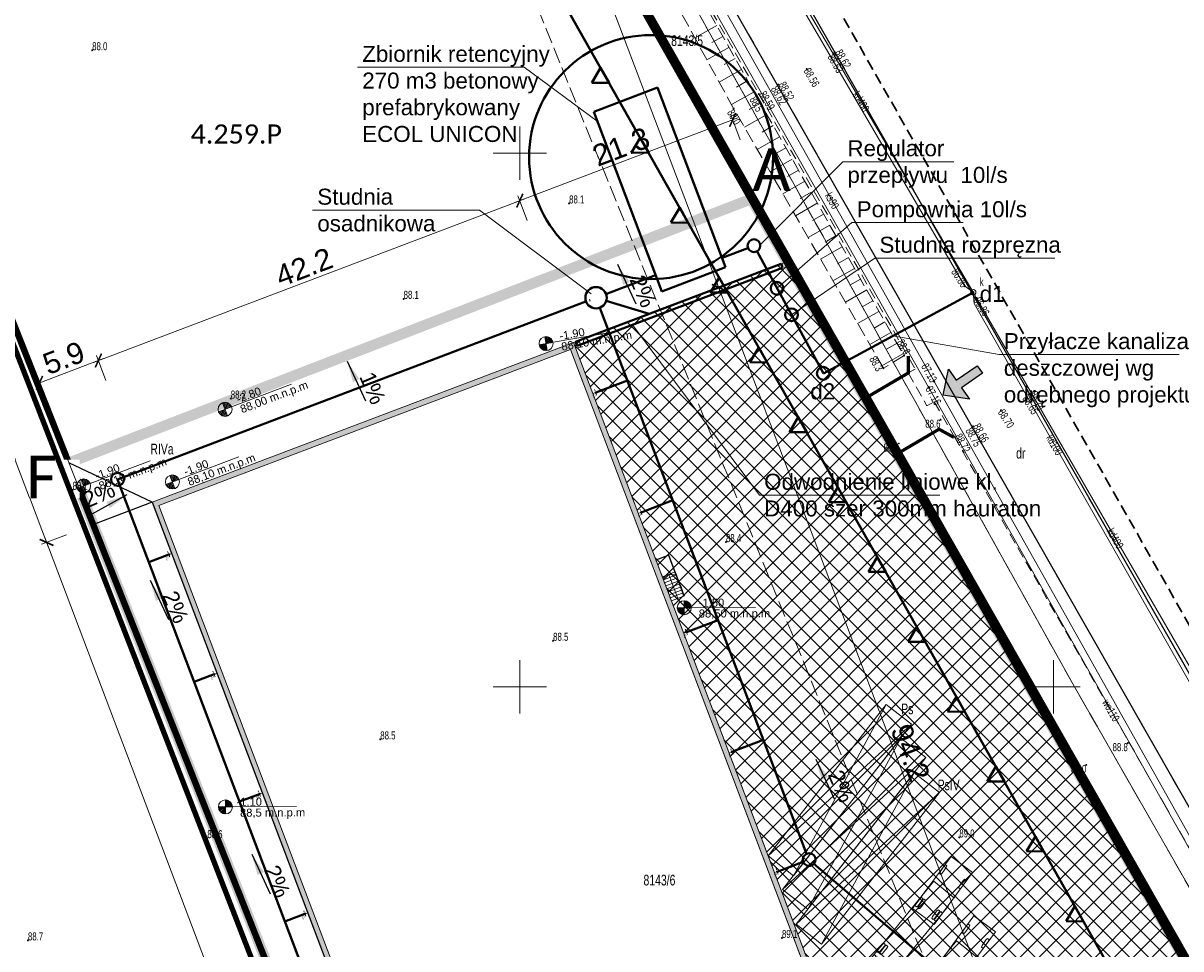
# Model space of a CAD drawing. Header units: millimetres. Extents: x 7429307 to 7429818, y 5776631 to 5777293.
# Tile 9 of 15: x 7429403 to 7429512, y 5776925 to 5777012. Entities that reach past the tile are written whole.
import ezdxf
from ezdxf.enums import TextEntityAlignment as Align

# ---------------------------------------------------------------- set-up
doc = ezdxf.new("R2010")
doc.units = ezdxf.units.MM
for name, pattern in [('1', [0]), ('2', [1.5, 1, -0.5]), ('2_1', [0]), ('2_OTKC', [1.5, 1, -0.5]), ('2_OTKJ', [2, 1.5, -0.5]), ('2_OTKK', [0]), ('2_OTRK', [1.75, 1.25, -0.5]), ('2_OTRKG', [1.75, 1.25, -0.5]), ('3_SUKP', [0]), ('3_SUWP', [0]), ('DASHDOT', [25.4, 12.7, -6.35, 0, -6.35]), ('DASHDOTX2', [2, 1, -0.5, 0, -0.5]), ('DASHED', [19.05, 12.7, -6.35]), ('GAZ', [2.5, 1, -0.4, 0.17, -0.35, 0.18, -0.4]), ('GUK', [2, 1.5, -0.5]), ('GUZ', [1, 0.5, -0.5]), ('KROPK2-2-2', [3.49, 1, -0.47, 0.05, -0.47, 1, -0.5])]:
    doc.linetypes.add(name, pattern=pattern)
for name, color, linetype, lineweight in [('!TL_kanalizacja deszczowa', 96, 'x-ref_IS$0$AJ-Biuro_Kan-deszcz', 30), ('0_granica opracowania', 1, 'DASHDOTX2', 30), ('0_legenda', 7, 'Continuous', 15), ('0_MPZP', 212, 'Continuous', 40), ('0_PROJEKTOWANE BUDYNKI', 7, 'Continuous', 0), ('0_rury spustowe', 93, 'Continuous', 20), ('0_wejścia do budynku', 7, 'Continuous', 18), ('0_wymiarowanie', 7, 'Continuous', 13), ('AZ_koncepcja drogi', 20, 'DASHED', 5), ('AZ_Wymiar', 7, 'Continuous', 9), ('DZIALKI_L_0', 7, '1', 18), ('LINIE_L_0', 5, '2', 30), ('LINIE_L_1', 7, '1', 15), ('NUMERY_DZIALEK_T_0', 7, 'Continuous', 20), ('OPIS', 53, 'Continuous', 0), ('OTK_L_0', 7, '2_OTKJ', 18), ('OTK_L_1', 7, '2_OTKK', 25), ('OTK_L_2', 7, '2_OTKC', 18), ('OTR_L_1', 7, '2_OTRK', 18), ('OTR_T_0', 7, 'Continuous', 18), ('OTR_T_1', 7, 'Continuous', 18), ('SUWP_E_T_0', 5, 'Continuous', 0), ('SUWP_L_0', 5, '3_SUWP', 18), ('SUWR_T_0', 5, 'Continuous', 18), ('UWAGI', 1, 'Continuous', 30)]:
    doc.layers.add(name, color=color, linetype=linetype, lineweight=lineweight)
for name, color, linetype, lineweight, true_color in [('0_LINIA CIENKA', 7, 'Continuous', 0, 0xea7100), ('0_MIEJSCE PARKINGOWE', 7, 'Continuous', 9, 0x7f7f7f), ('0_ROZGRANICZAJACE', 7, '2', 35, 0x2f740a), ('0_TEREN', 7, 'KROPK2-2-2', 40, 0xdb0000), ('KONTURY_L_0', 7, 'GUK', 18, 0x24bc24), ('NUMERY_KONTUROW_T_0', 7, 'Continuous', 20, 0x24bc24), ('NUMERY_UZYTKOW_T_0', 7, 'Continuous', 20, 0x008000), ('SUK_E_T_4', 7, 'Continuous', 0, 0x803300), ('SUK_T_3', 7, 'Continuous', 18, 0x803300), ('SUKP_E_T_0', 7, 'Continuous', 0, 0x803300), ('SUKP_L_0', 7, '3_SUKP', 18, 0x803300), ('SUKR_T_0', 7, 'Continuous', 18, 0x803300), ('UZYTKI_L_0', 7, 'GUZ', 18, 0x008000)]:
    doc.layers.add(name, color=color, linetype=linetype, lineweight=lineweight, true_color=true_color)
doc.styles.add('BVP_arial', font='arial.ttf')
doc.styles.get("Standard").update_dxf_attribs({"font": 'arial.ttf'})
doc.styles.add('x-ref_IS$0$AJ_RomanS', font='romans.shx', dxfattribs={"width": 0.8})
doc.linetypes.add('x-ref_IS$0$AJ-Biuro_Kan-deszcz', pattern='A,6,-0.8,["KD",x-ref_IS$0$AJ_RomanS,S=0.6,R=0,X=-0.6,Y=-0.25],-0.8', length=7.6)
doc.dimstyles.new('instalacje BVP_500', dxfattribs={"dimtxt": 2, "dimasz": 1, "dimexe": 0.5, "dimexo": 1, "dimgap": 0.35, "dimtad": 1, "dimdec": 1, "dimzin": 1, "dimdsep": 46, "dimtxsty": 'BVP_arial', "dimblk": 'ARCHTICK', "dimcen": 0, "dimdle": 0.5, "dimclrd": 256, "dimclre": 256, "dimclrt": 256, "dimaunit": 1, "dimadec": 1, "dimazin": 0, "dimtfac": 1, "dimtofl": 0, "dimtmove": 1, "dimatfit": 3, "dimfxl": 2, "dimfxlon": 1, "dimtolj": 1, "dimlwd": 5, "dimlwe": 13, "dimarcsym": 0})
doc.dimstyles.get("Standard").update_dxf_attribs({"dimtxt": 0.18, "dimasz": 0.18, "dimexe": 0.18, "dimexo": 0.0625, "dimgap": 0.09, "dimtad": 0, "dimtih": 1, "dimtoh": 1, "dimdec": 4, "dimzin": 0, "dimdsep": 46, "dimtxsty": 'Standard', "dimcen": 0.09, "dimadec": 0, "dimazin": 0, "dimtfac": 1, "dimtdec": 4, "dimtofl": 0, "dimtmove": 0, "dimatfit": 3, "dimfxl": 1, "dimtolj": 1, "dimtzin": 0, "dimarcsym": 0})

# ---------------------------------------------------------------- blocks, each defined once
blk = doc.blocks.new('linia zabudowy')
at = {"layer": '0_MPZP', "linetype": 'Continuous'}
blk.add_lwpolyline([(114.05, -295.04), (199.06, -246.69), (50.1, 15.15), (1.45, -3.73)], dxfattribs=at)
for points in [[(77.42, -35.7), (79.04, -35.71), (78.24, -34.31)], [(81.14, -42.24), (82.76, -42.25), (81.96, -40.85)], [(84.86, -48.78), (86.47, -48.79), (85.68, -47.38)], [(88.58, -55.32), (90.19, -55.33), (89.39, -53.92)], [(92.3, -61.85), (93.91, -61.86), (93.11, -60.46)], [(96.01, -68.39), (97.63, -68.4), (96.83, -66.99)], [(96.01, -68.39), (97.63, -68.4), (96.83, -66.99)], [(99.73, -74.93), (101.35, -74.94), (100.55, -73.53)], [(103.45, -81.46), (105.07, -81.47), (104.27, -80.07)], [(107.17, -88), (108.79, -88.01), (107.99, -86.61)], [(110.89, -94.54), (112.51, -94.55), (111.71, -93.14)], [(114.61, -101.07), (116.23, -101.08), (115.43, -99.68)], [(118.33, -107.61), (119.95, -107.62), (119.15, -106.22)], [(118.33, -107.61), (119.95, -107.62), (119.15, -106.22)], [(122.05, -114.15), (123.66, -114.16), (122.86, -112.75)]]:
    blk.add_lwpolyline(points, close=True, dxfattribs=at)
blk = doc.blocks.new('_ArchTick')
at = {"color": 0, "linetype": 'ByBlock', "const_width": 0.15}
blk.add_lwpolyline([(-0.5, -0.5), (0.5, 0.5)], dxfattribs=at)
blk = doc.blocks.new('*D14')
at = {"layer": '0_wymiarowanie', "lineweight": 13}
for p, q in [((7429378.06, 5777041.9), (7429375.72, 5777041.01)), ((7429407.5, 5776964.24), (7429405.16, 5776963.36))]:
    blk.add_line(p, q, dxfattribs=at)
at = {"layer": '0_wymiarowanie', "lineweight": 5}
blk.add_line((7429405.81, 5776963.07), (7429376.01, 5777041.66), dxfattribs=at)
at = {"layer": 'Defpoints', "color": 0}
for p in [(7429379.44, 5777042.42), (7429376.19, 5777041.19), (7429415.53, 5776967.29)]:
    blk.add_point(p, dxfattribs=at)
at = {"layer": '0_wymiarowanie', "lineweight": 5}
for p, rotation in [((7429376.19, 5777041.19), 110.7639491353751), ((7429405.63, 5776963.53), 290.7639491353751)]:
    blk.add_blockref('_ArchTick', p, dxfattribs=dict(at, rotation=rotation))
at = {"layer": '0_wymiarowanie', "insert": (7429392.19, 5777002.85), "char_height": 2, "attachment_point": 5, "rotation": 290.7639, "style": 'BVP_arial'}
blk.add_mtext('\\A1;83.0', dxfattribs=at)
blk = doc.blocks.new('*D17')
at = {"layer": '0_wymiarowanie', "lineweight": 5}
blk.add_line((7429410.96, 5776980.75), (7429404.5, 5776978.3), dxfattribs=at)
at = {"layer": '0_wymiarowanie', "lineweight": 13}
for p, q in [((7429411.2, 5776978.7), (7429410.31, 5776981.04)), ((7429405.68, 5776976.61), (7429404.79, 5776978.95))]:
    blk.add_line(p, q, dxfattribs=at)
at = {"layer": 'Defpoints', "color": 0}
for p in [(7429404.97, 5776978.48), (7429415.53, 5776967.29), (7429410.01, 5776965.19)]:
    blk.add_point(p, dxfattribs=at)
at = {"layer": '0_wymiarowanie', "lineweight": 5}
for p, rotation in [((7429410.49, 5776980.57), 20.76394913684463), ((7429404.97, 5776978.48), 200.7639491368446)]:
    blk.add_blockref('_ArchTick', p, dxfattribs=dict(at, rotation=rotation))
at = {"layer": '0_wymiarowanie', "insert": (7429407.24, 5776980.81), "char_height": 2, "attachment_point": 5, "rotation": 20.7639, "style": 'BVP_arial'}
blk.add_mtext('\\A1;5.9', dxfattribs=at)
blk = doc.blocks.new('*D22')
at = {"layer": '0_wymiarowanie', "lineweight": 13}
for p, q in [((7429437.22, 5777064.64), (7429439.55, 5777065.52)), ((7429466.76, 5776986.71), (7429469.09, 5776987.59))]:
    blk.add_line(p, q, dxfattribs=at)
at = {"layer": '0_wymiarowanie', "lineweight": 5}
blk.add_line((7429468.8, 5776986.95), (7429438.91, 5777065.81), dxfattribs=at)
at = {"layer": 'Defpoints', "color": 0}
for p in [(7429439.09, 5777065.35), (7429425.48, 5777060.19), (7429455.02, 5776982.26)]:
    blk.add_point(p, dxfattribs=at)
at = {"layer": '0_wymiarowanie', "lineweight": 5}
for p, rotation in [((7429439.09, 5777065.35), 110.7606294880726), ((7429468.63, 5776987.42), 290.7606294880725)]:
    blk.add_blockref('_ArchTick', p, dxfattribs=dict(at, rotation=rotation))
at = {"layer": '0_wymiarowanie', "insert": (7429455.14, 5777026.87), "char_height": 2, "attachment_point": 5, "rotation": 290.7606, "style": 'BVP_arial'}
blk.add_mtext('\\A1;83.3', dxfattribs=at)
blk = doc.blocks.new('RS')
at = {"layer": '0_rury spustowe', "linetype": 'DASHDOT'}
for points in [[(-31, 0), (31, 0)], [(0, -30), (0, 30)]]:
    blk.add_lwpolyline(points, dxfattribs=at)
at = {"layer": '0_rury spustowe'}
blk.add_circle((0, 0), 7.5, dxfattribs=at)
at = {"layer": '0_rury spustowe', "linetype": 'DASHDOT', "insert": (12, -10), "char_height": 10, "width": 53.32, "attachment_point": 1}
blk.add_mtext('RS\\P%%C150', dxfattribs=at)
blk = doc.blocks.new('3_OTRS')
at = {"linetype": 'Continuous'}
blk.add_circle((0, 0), 0.045, dxfattribs=at)
blk = doc.blocks.new('3_OTRN')
at = {"linetype": 'Continuous'}
blk.add_circle((0, 0), 0.045, dxfattribs=at)
blk = doc.blocks.new('4_SUKS')
at = {"linetype": 'Continuous'}
blk.add_circle((0, 0), 0.25, dxfattribs=at)
blk = doc.blocks.new('4_SUPS')
at = {"linetype": 'Continuous'}
blk.add_circle((0, 0), 0.0625, dxfattribs=at)
blk = doc.blocks.new('mapa')
at = {"layer": 'DZIALKI_L_0', "linetype": '1'}
for p, q in [((-215.45, 356.1), (-151.28, 241.19)), ((-217.37, 349.73), (-68.5, 88.45)), ((-220.58, 199.28), (-273.65, 333.31)), ((-151.28, 241.19), (-91.19, 136.15))]:
    blk.add_line(p, q, dxfattribs=at)
at = {"layer": 'KONTURY_L_0', "linetype": 'GUK'}
for p, q in [((-151.28, 241.19), (-215.45, 356.1)), ((-220.27, 350.77), (-154.95, 190.22)), ((-131.66, 199.3), (-217.37, 349.73)), ((-128.1, 200.69), (-151.28, 241.19))]:
    blk.add_line(p, q, dxfattribs=at)
at = {"layer": 'LINIE_L_0', "linetype": '2'}
blk.add_line((-35.6, 62.83), (-221.15, 388.48), dxfattribs=at)
at = {"layer": 'LINIE_L_1', "linetype": '1'}
for p, q in [((-203.09, 288.39), (-203.09, 293.39)), ((-205.59, 290.89), (-200.59, 290.89)), ((-203.09, 238.39), (-203.09, 243.39)), ((-153.09, 238.39), (-153.09, 243.39)), ((-205.59, 240.89), (-200.59, 240.89)), ((-155.59, 240.89), (-150.59, 240.89))]:
    blk.add_line(p, q, dxfattribs=at)
at = {"layer": 'OTK_L_0', "linetype": '2_OTKJ'}
for p, q in [((-173.57, 300.33), (-184.73, 319.88)), ((-190.14, 316.87), (-178.95, 297.27)), ((-155.32, 268.33), (-173.57, 300.33)), ((-178.95, 297.27), (-160.72, 265.26)), ((-125.23, 215.58), (-155.32, 268.33)), ((-160.72, 265.26), (-130.63, 212.54))]:
    blk.add_line(p, q, dxfattribs=at)
at = {"layer": 'OTK_L_1', "linetype": '2_OTKK'}
for p, q in [((-184.73, 319.88), (-173.57, 300.33)), ((-178.95, 297.27), (-190.14, 316.87)), ((-173.57, 300.33), (-155.32, 268.33)), ((-160.72, 265.26), (-178.95, 297.27)), ((-155.32, 268.33), (-125.23, 215.58)), ((-130.63, 212.54), (-160.72, 265.26))]:
    blk.add_line(p, q, dxfattribs=at)
at = {"layer": 'OTK_L_2', "linetype": '2_OTKC'}
for p, q in [((-178.95, 297.27), (-190.14, 316.87)), ((-191.82, 315.93), (-180.7, 296.43)), ((-180.7, 296.43), (-166.04, 270.66)), ((-160.72, 265.26), (-178.95, 297.27)), ((-166.04, 270.66), (-166.69, 270.3)), ((-166.69, 270.3), (-164.94, 267.22)), ((-164.94, 267.22), (-164.27, 267.6)), ((-164.27, 267.6), (-162.38, 264.34)), ((-130.63, 212.54), (-160.72, 265.26)), ((-162.38, 264.34), (-142.75, 230)), ((-142.75, 230), (-135.94, 218.01))]:
    blk.add_line(p, q, dxfattribs=at)
at = {"layer": 'OTR_L_1', "linetype": '2_OTRKG'}
for p, q in [((-198.23, 326.99), (-180.96, 296.29)), ((-180.96, 296.29), (-167.09, 271.93))]:
    blk.add_line(p, q, dxfattribs=at)
at = {"layer": 'OTR_L_1', "linetype": '2_OTRK'}
for p, q in [((-183.06, 295.07), (-199.95, 325.85)), ((-169.02, 270.74), (-183.06, 295.07)), ((-167.09, 271.93), (-169.02, 270.74))]:
    blk.add_line(p, q, dxfattribs=at)
at = {"layer": 'OTR_L_1', "linetype": '2_1'}
for p, q in [((-184.65, 302.85), (-186.7, 301.7)), ((-184.07, 301.82), (-185.1, 301.25)), ((-183.5, 300.8), (-185.56, 299.63)), ((-182.91, 299.76), (-183.95, 299.18)), ((-182.33, 298.72), (-184.42, 297.55)), ((-181.74, 297.68), (-182.79, 297.08)), ((-181.15, 296.62), (-183.26, 295.44)), ((-180.55, 295.57), (-181.6, 294.97)), ((-179.95, 294.52), (-182.05, 293.32)), ((-179.35, 293.47), (-180.4, 292.87)), ((-178.76, 292.42), (-180.85, 291.23)), ((-178.16, 291.38), (-179.2, 290.78)), ((-177.57, 290.34), (-179.65, 289.15)), ((-176.98, 289.3), (-178.01, 288.71)), ((-176.39, 288.26), (-178.45, 287.09)), ((-175.8, 287.23), (-176.83, 286.64)), ((-175.22, 286.2), (-177.27, 285.03)), ((-174.63, 285.17), (-175.66, 284.59)), ((-174.05, 284.15), (-176.09, 282.99)), ((-172.89, 282.11), (-174.92, 280.96)), ((-173.47, 283.13), (-174.49, 282.55)), ((-172.31, 281.1), (-173.32, 280.52)), ((-171.74, 280.09), (-173.75, 278.94)), ((-171.16, 279.08), (-172.17, 278.51)), ((-170.59, 278.08), (-172.59, 276.93)), ((-170.02, 277.07), (-171.02, 276.5)), ((-169.45, 276.07), (-171.44, 274.94)), ((-168.88, 275.08), (-169.88, 274.51)), ((-168.32, 274.08), (-170.3, 272.95)), ((-167.75, 273.09), (-168.74, 272.53)), ((-167.19, 272.1), (-169.16, 270.98))]:
    blk.add_line(p, q, dxfattribs=at)
at = {"layer": 'SUKP_L_0', "linetype": '3_SUKP'}
for p, q in [((-214.21, 358.1), (-164.28, 269.51)), ((-185.93, 320.95), (-160.6, 277.86)), ((-161.39, 278.43), (-185.9, 320.36)), ((-160.6, 277.86), (-161.39, 278.43)), ((-160.6, 277.86), (-160.51, 276.8)), ((-160.6, 277.86), (-160.29, 277.31)), ((-160.51, 276.8), (-136.71, 234.93)), ((-160.29, 277.31), (-136.03, 235.34)), ((-164.28, 269.51), (-63.93, 90.95))]:
    blk.add_line(p, q, dxfattribs=at)
at = {"layer": 'SUWP_L_0', "linetype": '3_SUWP'}
for p, q in [((-200.52, 331.81), (-164.79, 268.98)), ((-164.79, 268.98), (-126.32, 200.84))]:
    blk.add_line(p, q, dxfattribs=at)
at = {"layer": 'UZYTKI_L_0', "linetype": 'GUZ'}
for p, q in [((-151.28, 241.19), (-215.45, 356.1)), ((-220.27, 350.77), (-154.95, 190.22)), ((-131.66, 199.3), (-217.37, 349.73)), ((-128.1, 200.69), (-151.28, 241.19))]:
    blk.add_line(p, q, dxfattribs=at)
at = {"layer": 'OTR_T_0'}
for p in [(-173.63, 300.28), (-173.57, 300.33), (-176.21, 298.78), (-178.95, 297.27), (-178.88, 297.31), (-180.7, 296.43), (-155.4, 268.28), (-155.32, 268.33), (-158.01, 266.8), (-160.72, 265.26), (-160.64, 265.3), (-162.38, 264.34)]:
    blk.add_blockref('3_OTRS', p, dxfattribs=at)
at = {"layer": 'OTR_T_1'}
for p in [(-243.18, 300.53), (-180.96, 296.29), (-183.06, 295.07), (-198.48, 286.18), (-213.99, 277.24), (-167.09, 271.93), (-169.02, 270.74), (-230.19, 267.9), (-163.67, 265.92), (-167.58, 263.69), (-245.02, 259.35), (-183.78, 254.45), (-199.98, 245.21), (-216.18, 235.97), (-146.12, 235.62), (-150.01, 233.58), (-161.91, 226.79), (-232.39, 226.72), (-249.2, 217.14), (-178.53, 217.37)]:
    blk.add_blockref('3_OTRN', p, dxfattribs=at)
at = {"layer": 'SUK_T_3'}
blk.add_blockref('4_SUKS', (-160.6, 277.86), dxfattribs=at)
at = {"layer": 'SUKR_T_0'}
for p in [(-161.39, 278.43), (-160.6, 277.86), (-160.29, 277.31), (-164.28, 269.51)]:
    blk.add_blockref('4_SUPS', p, dxfattribs=at)
at = {"layer": 'SUWR_T_0'}
blk.add_blockref('4_SUPS', (-164.79, 268.98), dxfattribs=at)
at = {"layer": 'NUMERY_DZIALEK_T_0', "width": 0.7}
for s, p in [('8143/5', (-188.92, 301.93)), ('8143/6', (-191.51, 223.29))]:
    blk.add_text(s, height=1, dxfattribs=at).set_placement(p, align=Align.TOP_LEFT)
at = {"layer": 'NUMERY_KONTUROW_T_0', "width": 0.7}
blk.add_text('RIVa', height=1, dxfattribs=at).set_placement((-235.55, 263.67), align=Align.TOP_RIGHT)
blk.add_text('PsIV', height=1, dxfattribs=at).set_placement((-163.94, 232.21), align=Align.TOP_LEFT)
at = {"layer": 'NUMERY_UZYTKOW_T_0', "width": 0.7}
for s, p in [('dr', (-156.59, 263.28)), ('Ps', (-167.36, 239.33))]:
    blk.add_text(s, height=1, dxfattribs=at).set_placement(p, align=Align.TOP_LEFT)
at = {"layer": 'OTR_T_0', "lineweight": 9, "width": 0.7}
for s, rotation, p in [('88.62', 299.7, (-173.57, 300.33)), ('88.52', 299.63, (-178.88, 297.31)), ('88.59', 299.63, (-180.7, 296.43)), ('88.74', 299.7, (-155.32, 268.33)), ('88.66', 299.22, (-160.64, 265.3)), ('88.72', 299.75, (-162.38, 264.34))]:
    blk.add_text(s, height=0.75, rotation=rotation, dxfattribs=at).set_placement(p)
for s, rotation, p in [('88.53', 299.55, (-173.63, 300.28)), ('88.62', 299.66, (-178.95, 297.27)), ('88.65', 301.43, (-155.4, 268.28)), ('88.75', 299.72, (-160.72, 265.26))]:
    blk.add_text(s, height=0.75, rotation=rotation, dxfattribs=at).set_placement(p, align=Align.TOP_LEFT)
for s, rotation, p in [('88.56', 300, (-176.21, 298.78)), ('88.70', 302.12, (-158.01, 266.8))]:
    blk.add_text(s, height=0.75, rotation=rotation, dxfattribs=at).set_placement(p, align=Align.MIDDLE_LEFT)
at = {"layer": 'OTR_T_1', "lineweight": 9, "width": 0.7}
for s, p in [('88.0', (-243.18, 300.53)), ('88.1', (-198.48, 286.18)), ('88.1', (-213.99, 277.24)), ('88.2', (-230.19, 267.9)), ('88.1', (-245.02, 259.35)), ('88.4', (-183.78, 254.45)), ('88.5', (-199.98, 245.21)), ('88.5', (-216.18, 235.97)), ('88.6', (-232.39, 226.72)), ('89.0', (-161.91, 226.79)), ('89.1', (-178.53, 217.37)), ('88.7', (-249.2, 217.14))]:
    blk.add_text(s, height=0.75, dxfattribs=at).set_placement(p)
for s, rotation, p in [('88.5', 299.6561, (-180.96, 296.29)), ('88.0', 299.9878, (-183.06, 295.07))]:
    blk.add_text(s, height=0.75, rotation=rotation, dxfattribs=at).set_placement(p, align=Align.TOP_LEFT)
blk.add_text('88.6', height=0.75, rotation=299.6561, dxfattribs=at).set_placement((-167.09, 271.93), align=Align.RIGHT)
blk.add_text('88.3', height=0.75, rotation=299.9878, dxfattribs=at).set_placement((-169.02, 270.74), align=Align.TOP_RIGHT)
for s, p in [('88.6', (-163.67, 265.92)), ('88.4', (-167.58, 263.69)), ('88.8', (-146.12, 235.62)), ('89.0', (-150.01, 233.58))]:
    blk.add_text(s, height=0.75, dxfattribs=at).set_placement(p, align=Align.TOP_RIGHT)
at = {"layer": 'SUK_E_T_4', "lineweight": 9, "width": 0.7}
blk.add_text('k', height=0.75, dxfattribs=at).set_placement((-160, 278.46))
at = {"layer": 'SUKP_E_T_0', "lineweight": 9, "width": 0.7}
for s, rotation, p in [('kd400', 300.45, (-171.1, 295.73)), ('ks90', 299.41, (-173.82, 286.44)), ('kd100', 299.62, (-152.98, 263.56)), ('kd400', 300.03, (-147.28, 254.8))]:
    blk.add_text(s, height=0.75, rotation=rotation, dxfattribs=at).set_placement(p, align=Align.MIDDLE)
at = {"layer": 'SUKR_T_0', "lineweight": 9, "width": 0.7}
for s, rotation, p in [('86.86', 302.98, (-161.39, 278.43)), ('87.13', 299.34, (-164.28, 269.51))]:
    blk.add_text(s, height=0.75, rotation=rotation, dxfattribs=at).set_placement(p, align=Align.MIDDLE_RIGHT)
blk.add_text('86.86', height=0.75, rotation=300.92, dxfattribs=at).set_placement((-160.29, 277.31), align=Align.MIDDLE_LEFT)
at = {"layer": 'SUWP_E_T_0', "lineweight": 9, "width": 0.7}
blk.add_text('wo110', height=0.75, rotation=299.45, dxfattribs=at).set_placement((-147.69, 238.69), align=Align.MIDDLE)
at = {"layer": 'SUWR_T_0', "lineweight": 9, "width": 0.7}
blk.add_text('87.16', height=0.75, rotation=299.45, dxfattribs=at).set_placement((-164.79, 268.98), align=Align.MIDDLE_LEFT)
blk = doc.blocks.new('1wrtt')
at = {"layer": 'OPIS'}
h = blk.add_hatch(dxfattribs=at)
h.set_pattern_fill('ANSI31', color=256, style=0)
h.set_pattern_definition([(45, (-97269.5952, 12507.7002), (-2.24506403, 2.24506403), [])])
h.paths.add_polyline_path([(0, -21.9), (0, 0), (-21.9, 0, 0.414214)])
h.paths.add_polyline_path([(21.9, 0, 0.414214), (0, 21.9), (0, 0)])
for p, q in [((21.9, 0), (-21.9, 0)), ((0, 21.9), (0, -21.9))]:
    blk.add_line(p, q, dxfattribs=at)
blk.add_circle((0, 0), 21.9, dxfattribs=at)
blk = doc.blocks.new('e')
for points in [[(-1.3, 2.52), (-6.65, 15.03), (-8.95, 14.05), (-3.6, 1.53)], [(-7.7, 11.12), (-7.59, 10.99), (-7.44, 11.05), (-7.47, 11.22), (-7.73, 11.84), (-7.83, 11.97), (-7.99, 11.91), (-7.96, 11.74)], [(-7.42, 11.24), (-7.32, 11.1), (-7.16, 11.17), (-7.19, 11.34), (-7.45, 11.95), (-7.56, 12.09), (-7.71, 12.02), (-7.68, 11.85)], [(-5.67, 11.99), (-5.65, 11.82), (-5.8, 11.75), (-5.9, 11.89), (-6.17, 12.5), (-6.19, 12.67), (-6.04, 12.74), (-5.94, 12.6)], [(-5.4, 12.11), (-5.37, 11.94), (-5.52, 11.87), (-5.63, 12.01), (-5.89, 12.62), (-5.92, 12.79), (-5.76, 12.86), (-5.66, 12.72)], [(-5.12, 10.7), (-5.1, 10.53), (-5.25, 10.47), (-5.35, 10.6), (-5.62, 11.22), (-5.64, 11.38), (-5.49, 11.45), (-5.39, 11.31)], [(-4.85, 10.82), (-4.82, 10.65), (-4.97, 10.58), (-5.08, 10.72), (-5.34, 11.33), (-5.37, 11.5), (-5.21, 11.57), (-5.11, 11.43)], [(-7.15, 9.84), (-7.04, 9.7), (-6.89, 9.76), (-6.92, 9.93), (-7.18, 10.55), (-7.28, 10.68), (-7.44, 10.62), (-7.41, 10.45)], [(-6.87, 9.95), (-6.77, 9.82), (-6.61, 9.88), (-6.64, 10.05), (-6.9, 10.67), (-7.01, 10.8), (-7.16, 10.74), (-7.13, 10.57)], [(-4.57, 9.41), (-4.55, 9.24), (-4.7, 9.18), (-4.8, 9.31), (-5.07, 9.93), (-5.09, 10.1), (-4.94, 10.16), (-4.84, 10.03)], [(-4.3, 9.53), (-4.27, 9.36), (-4.42, 9.3), (-4.53, 9.43), (-4.79, 10.05), (-4.82, 10.22), (-4.66, 10.28), (-4.56, 10.14)], [(-6.6, 8.55), (-6.49, 8.41), (-6.34, 8.48), (-6.37, 8.65), (-6.63, 9.26), (-6.73, 9.4), (-6.89, 9.33), (-6.86, 9.16)], [(-6.32, 8.67), (-6.22, 8.53), (-6.06, 8.6), (-6.09, 8.76), (-6.35, 9.38), (-6.46, 9.51), (-6.61, 9.45), (-6.58, 9.28)], [(0, 0), (-2.65, 5.47), (-4.9, 4.38), (-2.25, -1.09)], [(-2.4, 4.28), (-2.37, 4.11), (-2.52, 4.04), (-2.63, 4.17), (-2.92, 4.77), (-2.95, 4.94), (-2.8, 5.01), (-2.69, 4.88)], [(-2.13, 4.41), (-2.1, 4.24), (-2.25, 4.17), (-2.36, 4.3), (-2.65, 4.9), (-2.68, 5.07), (-2.53, 5.14), (-2.42, 5.01)], [(-4.38, 3.32), (-4.27, 3.19), (-4.12, 3.26), (-4.16, 3.43), (-4.45, 4.03), (-4.56, 4.16), (-4.71, 4.09), (-4.67, 3.92)], [(-4.11, 3.45), (-4, 3.32), (-3.85, 3.39), (-3.89, 3.56), (-4.18, 4.16), (-4.29, 4.29), (-4.44, 4.22), (-4.4, 4.05)], [(-0.47, 0.99), (-0.43, 0.83), (-0.58, 0.75), (-0.69, 0.88), (-1, 1.47), (-1.04, 1.64), (-0.89, 1.71), (-0.78, 1.59)], [(-2.72, -0.1), (-2.6, -0.23), (-2.46, -0.15), (-2.5, 0.01), (-2.8, 0.61), (-2.92, 0.73), (-3.07, 0.66), (-3.03, 0.49)]]:
    blk.add_lwpolyline(points, close=True)

msp = doc.modelspace()

# ---------------------------------------------------------------- hatches: boundary and pattern name
at = {"layer": '0_MIEJSCE PARKINGOWE', "linetype": 'Continuous', "true_color": 0x706c60, "transparency": 33554483}
h = msp.add_hatch(dxfattribs=at)
h.set_pattern_fill('ANSI37', color=251, scale=10)
h.set_pattern_definition([(45, (0, 0), (-0.88388347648, 0.88388347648), []), (135, (0, 0), (-0.88388347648, -0.88388347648), [])])
h.paths.add_polyline_path([(7429488.43, 5776894.14), (7429522.25, 5776906.96), (7429475.03, 5776989.85), (7429455.02, 5776982.26), (7429477.5, 5776922.98), (7429482.67, 5776918.68), (7429480.79, 5776916.37), (7429484.8, 5776913.11), (7429482.92, 5776910.8), (7429486.92, 5776907.55), (7429484.49, 5776904.55)])
at = {"layer": '0_PROJEKTOWANE BUDYNKI'}
h = msp.add_hatch(color=256, dxfattribs=at)
h.dxf.hatch_style = 1
h.paths.add_polyline_path([(7429455.02, 5776982.26), (7429415.53, 5776967.29), (7429448.94, 5776879.17), (7429488.43, 5776894.14), (7429484.49, 5776904.55), (7429486.92, 5776907.55), (7429482.92, 5776910.8), (7429484.8, 5776913.11), (7429480.79, 5776916.37), (7429482.67, 5776918.68), (7429477.54, 5776922.86)])
h.paths.add_polyline_path([(7429477.13, 5776922.55), (7429481.97, 5776918.61), (7429480.09, 5776916.3), (7429484.1, 5776913.04), (7429482.22, 5776910.73), (7429486.22, 5776907.47), (7429483.9, 5776904.62), (7429487.79, 5776894.43), (7429449.23, 5776879.81), (7429416.17, 5776967), (7429454.73, 5776981.62)], flags=16)
at = {"layer": '0_wejścia do budynku'}
h = msp.add_hatch(dxfattribs=at)
h.set_pattern_fill('ANGLE', color=256, scale=0.000510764, angle=319.7113)
h.set_pattern_definition([(319.7113014, (7429068.1074247, 5777099.1529283), (0.002307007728, 0.00272141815), [0.002594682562, -0.00097300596]), (49.7113014, (7429068.1074247, 5777099.1529283), (-0.00272141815, 0.002307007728), [0.002594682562, -0.00097300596])])
h.paths.add_polyline_path([(7429489.66, 5776977.33), (7429492.13, 5776976.95), (7429491.39, 5776978.01), (7429493.36, 5776979.38), (7429492.85, 5776980.09), (7429490.89, 5776978.72), (7429490.16, 5776979.77)])

# ---------------------------------------------------------------- linework, layer by layer
at = {"layer": '!TL_kanalizacja deszczowa', "color": 7, "linetype": 'ByBlock', "lineweight": 9}
for p, q in [((7429434.77, 5777008.04), (7429450.41, 5777008.04)), ((7429450.41, 5777008.04), (7429457.24, 5777003)), ((7429472.53, 5776991.4), (7429480.25, 5776999.2)), ((7429480.25, 5776999.2), (7429490.67, 5776999.2)), ((7429430.56, 5776994.67), (7429446.2, 5776994.67)), ((7429446.2, 5776994.67), (7429456.66, 5776986.81)), ((7429474.1, 5776987.34), (7429481.11, 5776993.5)), ((7429481.11, 5776993.5), (7429491.54, 5776993.5)), ((7429475.45, 5776984.86), (7429483.25, 5776990.17)), ((7429483.25, 5776990.17), (7429500.14, 5776990.17)), ((7429460.54, 5776983.93), (7429472.44, 5776967.97)), ((7429484.95, 5776982.88), (7429494.91, 5776981.14)), ((7429494.91, 5776981.14), (7429511.8, 5776981.14)), ((7429472.44, 5776967.97), (7429489.34, 5776967.97))]:
    msp.add_line(p, q, dxfattribs=at)
at = {"layer": '!TL_kanalizacja deszczowa', "linetype": '1', "lineweight": 40}
for p, q in [((7429462.89, 5777006.15), (7429456.91, 5777003.88)), ((7429469.27, 5776989.31), (7429462.89, 5777006.15)), ((7429463.29, 5776987.05), (7429456.91, 5777003.88)), ((7429471.37, 5776991.11), (7429468.94, 5776990.19)), ((7429478.44, 5776979.37), (7429472.22, 5776990.8)), ((7429474.47, 5776989.63), (7429455.21, 5776982.33)), ((7429474.61, 5776989.26), (7429455.35, 5776981.96)), ((7429469.27, 5776989.31), (7429463.29, 5776987.05))]:
    msp.add_line(p, q, dxfattribs=at)
at = {"layer": '!TL_kanalizacja deszczowa', "lineweight": 40}
for p, q in [((7429474.61, 5776989.26), (7429474.47, 5776989.63)), ((7429458.06, 5776986.8), (7429462.71, 5776988.56)), ((7429412.28, 5776969.44), (7429456.19, 5776986.09)), ((7429456.52, 5776986.21), (7429456.57, 5776986.23)), ((7429462.11, 5776984.95), (7429458.09, 5776986.16)), ((7429476.87, 5776934.37), (7429457.48, 5776985.51)), ((7429455.35, 5776981.96), (7429455.21, 5776982.33)), ((7429457.1, 5776977.57), (7429460.07, 5776978.7)), ((7429443.72, 5776886.51), (7429412.28, 5776969.44)), ((7429461.35, 5776966.35), (7429464.32, 5776967.48)), ((7429417.09, 5776962.4), (7429415.22, 5776961.69)), ((7429465.6, 5776955.13), (7429468.58, 5776956.26)), ((7429421.34, 5776951.18), (7429419.47, 5776950.47)), ((7429469.86, 5776943.91), (7429472.83, 5776945.03)), ((7429425.6, 5776939.96), (7429423.73, 5776939.25)), ((7429474.11, 5776932.69), (7429476.54, 5776933.61)), ((7429489.42, 5776923.35), (7429477.56, 5776933.43)), ((7429429.85, 5776928.74), (7429427.98, 5776928.03))]:
    msp.add_line(p, q, dxfattribs=at)
at = {"layer": '!TL_kanalizacja deszczowa', "color": 3, "lineweight": 40}
msp.add_line((7429492.55, 5776986.97), (7429478.44, 5776979.37), dxfattribs=at)
at = {"layer": '!TL_kanalizacja deszczowa', "linetype": '1', "lineweight": 40}
for centre in [(7429471.93, 5776991.33), (7429474.1, 5776987.34), (7429475.45, 5776984.86)]:
    msp.add_circle(centre, 0.6, dxfattribs=at)
at = {"layer": '!TL_kanalizacja deszczowa', "lineweight": 40}
for centre, radius in [((7429457.13, 5776986.45), 1), ((7429412.28, 5776969.44), 0.6), ((7429477.11, 5776933.82), 0.6)]:
    msp.add_circle(centre, radius, dxfattribs=at)
at = {"layer": '!TL_kanalizacja deszczowa', "color": 3, "lineweight": 40}
msp.add_circle((7429478.44, 5776979.37), 0.6, dxfattribs=at)
at = {"const_width": 0.3}
for points in [[(7429482.3, 5776977), (7429486.4, 5776979.41), (7429486.4, 5776981.01)], [(7429485.18, 5776971.73), (7429489.28, 5776974.14), (7429490.68, 5776973.37)]]:
    msp.add_lwpolyline(points, dxfattribs=at)
for points in [[(7429489.66, 5776977.33), (7429490.16, 5776979.77), (7429490.89, 5776978.72), (7429492.85, 5776980.09), (7429493.36, 5776979.38), (7429491.39, 5776978.01), (7429492.13, 5776976.95), (7429489.66, 5776977.33)], [(7429415.53, 5776967.29), (7429410.02, 5776965.2)], [(7429415.53, 5776967.29), (7429448.94, 5776879.17)]]:
    msp.add_lwpolyline(points)
at = {"layer": '0_legenda'}
for points in [[(7429473.26, 5776934.16), (7429475.63, 5776932.31), (7429486.7, 5776946.51), (7429484.33, 5776948.35), (7429473.26, 5776934.16), (7429486.7, 5776946.51), (7429484.33, 5776948.35), (7429475.63, 5776932.31)], [(7429474.62, 5776931.02), (7429476.99, 5776929.17), (7429488.05, 5776943.37), (7429485.69, 5776945.21), (7429474.62, 5776931.02), (7429488.05, 5776943.37), (7429485.69, 5776945.21), (7429476.99, 5776929.17)], [(7429475.88, 5776927.76), (7429478.25, 5776925.91), (7429489.32, 5776940.11), (7429486.95, 5776941.95), (7429475.88, 5776927.76), (7429489.32, 5776940.11), (7429486.95, 5776941.95), (7429478.25, 5776925.91)]]:
    msp.add_lwpolyline(points, dxfattribs=at)
at = {"layer": '0_LINIA CIENKA'}
for points in [[(7429463.17, 5776960.77), (7429463.35, 5776960.31), (7429464.56, 5776960.77), (7429463.95, 5776962.37), (7429462.74, 5776961.91), (7429462.81, 5776961.73)], [(7429465.41, 5776958.52), (7429465.37, 5776958.5), (7429463.93, 5776962.31), (7429462.76, 5776961.87), (7429462.74, 5776961.91)], [(7429464.56, 5776960.77), (7429464.67, 5776960.49), (7429463.45, 5776960.02), (7429463.35, 5776960.31)], [(7429464.81, 5776958.29), (7429463.96, 5776960.54), (7429463.45, 5776960.02)], [(7429464.67, 5776960.49), (7429464.78, 5776960.21), (7429463.56, 5776959.74), (7429463.45, 5776960.02)], [(7429464.78, 5776960.21), (7429464.88, 5776959.92), (7429463.67, 5776959.46), (7429463.56, 5776959.74)], [(7429464.88, 5776959.92), (7429464.99, 5776959.64), (7429463.77, 5776959.18), (7429463.67, 5776959.46)], [(7429464.99, 5776959.64), (7429465.1, 5776959.36), (7429463.88, 5776958.9), (7429463.77, 5776959.18)], [(7429463.96, 5776960.54), (7429464.67, 5776960.49)], [(7429465.1, 5776959.36), (7429465.2, 5776959.08), (7429463.99, 5776958.62), (7429463.88, 5776958.9)], [(7429465.2, 5776959.08), (7429465.31, 5776958.8), (7429464.09, 5776958.34), (7429463.99, 5776958.62)], [(7429465.31, 5776958.8), (7429465.41, 5776958.52), (7429464.2, 5776958.06), (7429464.09, 5776958.34)]]:
    msp.add_lwpolyline(points, dxfattribs=at)
msp.add_circle((7429464.81, 5776958.29), 0.0116, dxfattribs=at)
at = {"layer": '0_MIEJSCE PARKINGOWE'}
msp.add_lwpolyline([(7429488.43, 5776894.14), (7429522.25, 5776906.96), (7429475.03, 5776989.85), (7429455.02, 5776982.26), (7429488.44, 5776894.14)], dxfattribs=at)
at = {"layer": '0_MPZP', "linetype": 'GAZ', "const_width": 0.6}
msp.add_lwpolyline([(7429496.41, 5776739.84), (7429582.27, 5776788.67), (7429584.52, 5776797.29), (7429435.72, 5777058.84), (7429428.53, 5777061.47), (7429379.44, 5777042.42), (7429432.99, 5776907.13)], close=True, dxfattribs=at)
at = {"layer": '0_PROJEKTOWANE BUDYNKI'}
for points in [[(7429455.02, 5776982.26), (7429415.53, 5776967.29), (7429448.94, 5776879.17), (7429488.43, 5776894.14), (7429484.49, 5776904.55), (7429486.92, 5776907.55), (7429482.92, 5776910.8), (7429484.8, 5776913.11), (7429480.79, 5776916.37), (7429482.67, 5776918.68), (7429477.54, 5776922.86), (7429455.02, 5776982.26)], [(7429454.73, 5776981.62), (7429476.92, 5776923.11)]]:
    msp.add_lwpolyline(points, dxfattribs=at)
msp.add_lwpolyline([(7429477.13, 5776922.55), (7429481.97, 5776918.61), (7429480.09, 5776916.3), (7429484.1, 5776913.04), (7429482.22, 5776910.73), (7429486.22, 5776907.47), (7429483.9, 5776904.62), (7429487.79, 5776894.43), (7429449.23, 5776879.81), (7429416.17, 5776967), (7429454.73, 5776981.62)], close=True, dxfattribs=at)
at = {"layer": '0_TEREN', "ltscale": 4, "const_width": 1}
msp.add_lwpolyline([(7429407.72, 5776970.99), (7429432.51, 5776908.39), (7429447.28, 5776869.43), (7429523.42, 5776898.87), (7429523.42, 5776898.87), (7429583.4, 5776792.98), (7429584.59, 5776797.56), (7429471.69, 5776995.71)], close=True, dxfattribs=at)
at = {"layer": 'OPIS'}
for p, q in [((7429453.1, 5776982.28), (7429459.02, 5776983.3)), ((7429422.97, 5776976.24), (7429428.59, 5776978.37)), ((7429418.04, 5776969.43), (7429423.66, 5776971.56)), ((7429409.72, 5776969.05), (7429415.34, 5776971.18)), ((7429466.05, 5776957.42), (7429472.07, 5776957.43)), ((7429423.06, 5776938.76), (7429429.07, 5776938.79))]:
    msp.add_line(p, q, dxfattribs=at)
at = {"layer": 'UWAGI', "linetype": 'ByBlock', "lineweight": 40}
msp.add_circle((7429462.29, 5776999.63), 11.43, dxfattribs=at)

# ---------------------------------------------------------------- block references
at = {"layer": '0_MPZP', "linetype": 'Continuous', "rotation": 359.8719634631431}
msp.add_blockref('linia zabudowy', (7429379.4, 5777042.47), dxfattribs=at)
at = {"layer": '0_rury spustowe', "xscale": 0.01, "yscale": 0.01, "zscale": 0.01, "rotation": 290.7639491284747}
for p in [(7429457.1, 5776977.57), (7429461.35, 5776966.35), (7429417.09, 5776962.4), (7429465.61, 5776955.13), (7429421.34, 5776951.18), (7429469.86, 5776943.91), (7429425.59, 5776939.96), (7429474.11, 5776932.69), (7429429.85, 5776928.74)]:
    msp.add_blockref('RS', p, dxfattribs=at)
at = {"layer": 'AZ_koncepcja drogi', "linetype": 'ByBlock', "rotation": 117.6339717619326}
for p in [(7429490.42, 5776934.11), (7429492.55, 5776928.54)]:
    msp.add_blockref('e', p, dxfattribs=at)
at = {"layer": 'OPIS'}
for p, xscale, yscale, zscale, rotation in [((7429452.45, 5776982.16), 0.03000000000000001, 0.03000000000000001, 0.03000000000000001, 9.850388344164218), ((7429422.36, 5776976), 0.03, 0.03, 0.03, 20.76394912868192), ((7429417.43, 5776969.2), 0.03, 0.03, 0.03, 20.76394912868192), ((7429465.4, 5776957.42), 0.03, 0.03, 0.03, 0.09255723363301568), ((7429422.4, 5776938.76), 0.02999999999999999, 0.02999999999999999, 0.02999999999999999, 0.2633173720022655)]:
    msp.add_blockref('1wrtt', p, dxfattribs=dict(at, xscale=xscale, yscale=yscale, zscale=zscale, rotation=rotation))

# ---------------------------------------------------------------- texts
at = {"layer": '!TL_kanalizacja deszczowa', "color": 2, "linetype": 'ByBlock', "lineweight": 40, "char_height": 1.5, "attachment_point": 1}
for s, insert, width in [('{\\C256;Regulator przepływu  10l/s}', (7429480.69, 5777001.21), 17.4039), ('{\\C256;Studnia osadnikowa}', (7429431.01, 5776996.67), 17.4039), ('{\\C256;Pompownia 10l/s}', (7429481.56, 5776995.5), 17.4039), ('{\\C256;Studnia rozpręzna}', (7429483.69, 5776992.17), 17.4039), ('{\\C256;Przyłacze kanalizacji deszczowej wg odrębnego projektu}', (7429495.35, 5776983.14), 23.9856), ('{\\C256;Odwodnienie liniowe kl. D400 szer 300mm hauraton}', (7429472.89, 5776969.97), 26.2018)]:
    msp.add_mtext(s, dxfattribs=dict(at, insert=insert, width=width))
at = {"layer": '!TL_kanalizacja deszczowa', "color": 3, "lineweight": 40, "char_height": 1.5, "width": 23.9856, "attachment_point": 1}
for s, insert in [('{\\C256;d1}', (7429493.09, 5776987.57)), ('{\\C256;d2}', (7429477.21, 5776978.44))]:
    msp.add_mtext(s, dxfattribs=dict(at, insert=insert))
at = {"layer": '0_granica opracowania', "char_height": 4, "width": 1.3427, "attachment_point": 1}
for s, insert in [('{\\fCalibri|b0|i0|c238|p0;A}', (7429471.77, 5777000.46)), ('{\\fCalibri|b0|i0|c238|p0;F}', (7429403.73, 5776971.65))]:
    msp.add_mtext(s, dxfattribs=dict(at, insert=insert))
at = {"layer": 'AZ_Wymiar', "ltscale": 4, "char_height": 1.5, "width": 7.9965, "attachment_point": 1, "rotation": 293.348}
for s, insert in [('2%', (7429461.62, 5776988.76)), ('1%', (7429436.29, 5776979.68)), ('2%', (7429417.82, 5776959.17)), ('2%', (7429480.21, 5776942.39)), ('2%', (7429427.35, 5776933.48))]:
    msp.add_mtext(s, dxfattribs=dict(at, insert=insert))
at = {"layer": 'OPIS', "char_height": 0.75, "width": 15.2092, "attachment_point": 1}
for s, insert, rotation in [('-1.90\\P  ', (7429453.64, 5776983.23), 9.8504), ('88,10 m.n.p.m\\P  ', (7429453.82, 5776982.23), 9.8504), ('-2.80\\P  ', (7429423.33, 5776977.27), 20.7639), ('88,00 m.n.p.m\\P  ', (7429423.69, 5776976.33), 20.7639), ('88,10 m.n.p.m\\P  ', (7429418.76, 5776969.52), 20.7639), ('-1.90\\P  ', (7429410.08, 5776970.09), 20.7639), ('88,10 m.n.p.m\\P  ', (7429410.44, 5776969.14), 20.7639), ('-1.90\\P  ', (7429418.4, 5776970.47), 20.7639), ('-1.50\\P  ', (7429466.76, 5776958.26), 0.0926), ('88,50 m.n.p.m\\P  ', (7429466.76, 5776957.25), 0.0926), ('-1.10\\P  ', (7429423.43, 5776939.61), 0.2633), ('88,5 m.n.p.m\\P  ', (7429423.76, 5776938.59), 0.2633)]:
    msp.add_mtext(s, dxfattribs=dict(at, insert=insert, rotation=rotation))

# ---------------------------------------------------------------- dimensions: what is measured, and where the dimension line sits
at = {"layer": '0_wymiarowanie'}
msp.add_linear_dim(base=(7429469.95, 5777003.12), p1=(7429455.02, 5776982.26), p2=(7429474.98, 5776989.83), angle=20.7639, dimstyle='instalacje BVP_500', dxfattribs=at).render()
for p1, p2, distance in [((7429415.53, 5776967.29), (7429455.02, 5776982.26), 14.21), ((7429455.02, 5776982.26), (7429488.43, 5776894.14), 14.55)]:
    msp.add_aligned_dim(p1=p1, p2=p2, distance=distance, dimstyle='instalacje BVP_500', dxfattribs=at).render()

# ---------------------------------------------------------------- leaders
for points in [[(7429459.13, 5776989.6), (7429460.87, 5776985.89)], [(7429433.81, 5776980.51), (7429435.54, 5776976.81)], [(7429413.17, 5776968), (7429409.58, 5776966.03)], [(7429415.33, 5776960), (7429417.07, 5776956.3)], [(7429477.72, 5776943.22), (7429479.46, 5776939.52)], [(7429424.86, 5776934.32), (7429426.6, 5776930.61)]]:
    msp.add_leader(points, dimstyle='Standard', override={"dimtxt": 0.18, "dimasz": 2, "dimexe": 0.18, "dimexo": 0.0625, "dimgap": 0.09, "dimtad": 0, "dimtih": 1, "dimtoh": 1, "dimdec": 4, "dimzin": 0, "dimdsep": 46, "dimcen": 0.09, "dimtdec": 4, "dimtofl": 0, "dimtolj": 1, "dimtzin": 0})

# ---------------------------------------------------------------- next in the draw order: texts
at = {"layer": '0_ROZGRANICZAJACE', "ltscale": 5, "char_height": 1.8, "width": 19.9116, "attachment_point": 1, "bg_fill": 2}
for s, insert in [('{\\fCalibri|b0|i0|c238|p0;4.259.P}', (7429419.14, 5777002.69)), ('{\\fCalibri|b0|i0|c238|p0;4.262.R,RM}', (7429387.94, 5776970.39))]:
    msp.add_mtext(s, dxfattribs=dict(at, insert=insert))

# ---------------------------------------------------------------- next in the draw order: linework, layer by layer
msp.add_lwpolyline([(7429415.53, 5776967.29), (7429407.72, 5776970.99)])
at = {"layer": '0_ROZGRANICZAJACE', "ltscale": 2, "const_width": 0.5}
for points in [[(7429388.86, 5777046.4), (7429428.52, 5777061.79), (7429435.92, 5777059.09), (7429468.17, 5777002.49), (7429584.91, 5776797.6), (7429582.53, 5776788.47), (7429496.56, 5776739.58)], [(7429388.87, 5777046.38), (7429379.05, 5777042.59), (7429473.91, 5776798.09)]]:
    msp.add_lwpolyline(points, dxfattribs=at)

# ---------------------------------------------------------------- next in the draw order: block references
at = {"layer": 'DZIALKI_L_0', "linetype": 'Continuous'}
msp.add_blockref('mapa', (7429653.09, 5776709.11), dxfattribs=at)
at = {"layer": 'OPIS', "xscale": 0.03, "yscale": 0.03, "zscale": 0.03, "rotation": 20.76394912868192}
msp.add_blockref('1wrtt', (7429409.11, 5776968.82), dxfattribs=at)

# ---------------------------------------------------------------- next in the draw order: texts
at = {"layer": '!TL_kanalizacja deszczowa', "color": 2, "linetype": 'ByBlock', "lineweight": 40, "insert": (7429435.22, 5777010.05), "char_height": 1.5, "width": 17.4039, "attachment_point": 1}
msp.add_mtext('{\\C256;Zbiornik retencyjny \\P270 m3 betonowy prefabrykowany ECOL UNICON}', dxfattribs=at)
at = {"layer": 'AZ_Wymiar', "ltscale": 4, "insert": (7429408.85, 5776968.1), "char_height": 1.5, "width": 7.9965, "attachment_point": 1, "rotation": 23.348}
msp.add_mtext('2%', dxfattribs=at)

# ---------------------------------------------------------------- next in the draw order: dimensions: what is measured, and where the dimension line sits
at = {"layer": '0_wymiarowanie'}
for base, p1, p2, angle, picture, middle in [((7429439.09, 5777065.35), (7429455.02, 5776982.26), (7429425.48, 5777060.19), 290.7606, '*D22', (7429455.14, 5777026.87)), ((7429376.19, 5777041.19), (7429415.53, 5776967.29), (7429379.44, 5777042.42), 290.7639, '*D14', (7429392.19, 5777002.85)), ((7429404.97, 5776978.48), (7429415.53, 5776967.29), (7429410.01, 5776965.19), 20.7639, '*D17', (7429407.24, 5776980.81))]:
    dim = msp.add_linear_dim(base=base, p1=p1, p2=p2, angle=angle, dimstyle='instalacje BVP_500', dxfattribs=at)
    dim.commit()
    dim.dimension.update_dxf_attribs({"geometry": picture, "text_midpoint": middle})
msp.add_aligned_dim(p1=(7429415.53, 5776967.29), p2=(7429448.94, 5776879.17), distance=-10.58, dimstyle='instalacje BVP_500', dxfattribs=at).render()

doc.saveas('drawing.dxf')
